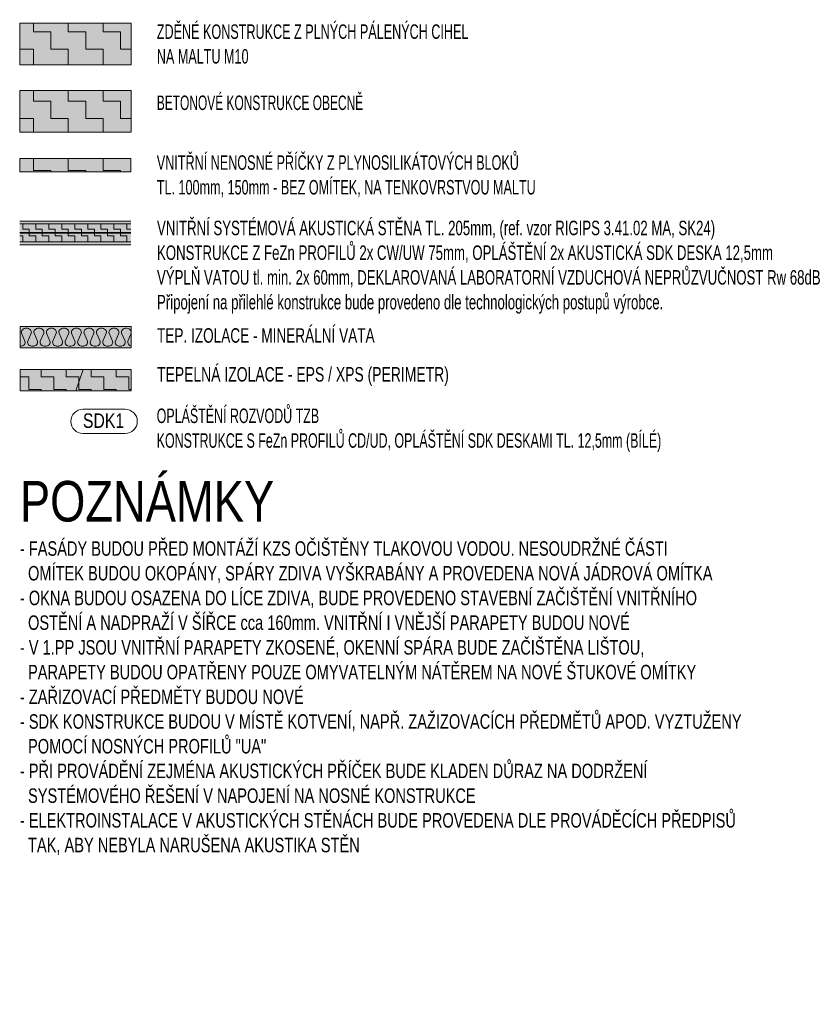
# Model space of a CAD drawing. Header units: millimetres. Extents: x -19372 to 59327, y -69634 to -42168.
# Tile 40 of 44: x 27030 to 33795, y -59849 to -51346. Entities that reach past the tile are written whole.
import ezdxf

# ---------------------------------------------------------------- set-up
doc = ezdxf.new("R2010")
doc.units = ezdxf.units.MM
doc.layers.add('XR$1$LEGENDA MATERIÁLŮ_1', color=7, linetype='Continuous', lineweight=25)
doc.styles.add('ARIAL', font='ARIAL.TTF')
doc.styles.add('ARIALNARROW', font='ARIALN.TTF')
pattern_1 = [(0, (300, 300), (150, 150), [150, -150]), (90, (300, 300), (-150, 150), [150, -150])]
pattern_2 = [(0, (112.5, 112.5), (56.25, 56.25), [56.25, -56.25]), (90, (112.5, 112.5), (-56.25, 56.25), [56.25, -56.25])]
pattern_3 = [(0, (216, 216), (108, 108), [108, -108]), (90, (216, 216), (-108, 108), [108, -108])]

# ---------------------------------------------------------------- blocks, each defined once
blk = doc.blocks.new('VZOROVÁ ČÁRA_0')
at = {"layer": 'XR$1$LEGENDA MATERIÁLŮ_1', "color": 250, "linetype": 'Continuous', "lineweight": 13}
for p, q in [((27075.6, -54123.4), (27046.2, -54053.7)), ((27100.2, -54123.4), (27129.6, -54053.7)), ((27183.6, -54123.4), (27154.2, -54053.7)), ((27208.2, -54123.4), (27237.6, -54053.7)), ((27291.6, -54123.4), (27262.2, -54053.7)), ((27316.2, -54123.4), (27345.6, -54053.7)), ((27399.6, -54123.4), (27370.2, -54053.7)), ((27424.2, -54123.4), (27453.6, -54053.7)), ((27507.6, -54123.4), (27478.2, -54053.7)), ((27532.2, -54123.4), (27561.6, -54053.7)), ((27615.6, -54123.4), (27586.2, -54053.7)), ((27640.2, -54123.4), (27669.6, -54053.7)), ((27723.6, -54123.4), (27694.2, -54053.7)), ((27748.2, -54123.4), (27777.6, -54053.7)), ((27831.6, -54123.4), (27802.2, -54053.7)), ((27856.2, -54123.4), (27885.6, -54053.7)), ((27939.6, -54123.4), (27910.2, -54053.7)), ((27964.2, -54123.4), (27993.6, -54053.7))]:
    blk.add_line(p, q, dxfattribs=at)
for centre, start_param, end_param in [((27087.9, -54044.7), 1.570796, 3.410373), ((27087.9, -54044.7), 6.014405, 7.853982), ((27195.9, -54044.7), 1.570796, 3.410373), ((27195.9, -54044.7), 6.014405, 7.853982), ((27303.9, -54044.7), 1.570796, 3.410373), ((27303.9, -54044.7), 6.014405, 7.853982), ((27411.9, -54044.7), 1.570796, 3.410373), ((27411.9, -54044.7), 6.014405, 7.853982), ((27519.9, -54044.7), 1.570796, 3.410373), ((27519.9, -54044.7), 6.014405, 7.853982), ((27627.9, -54044.7), 1.570796, 3.410373), ((27627.9, -54044.7), 6.014405, 7.853982), ((27735.9, -54044.7), 1.570796, 3.410373), ((27735.9, -54044.7), 6.014405, 7.853982), ((27843.9, -54044.7), 1.570796, 3.410373), ((27843.9, -54044.7), 6.014405, 7.853982), ((27951.9, -54044.7), 1.570796, 3.410373), ((27951.9, -54044.7), 6.519437, 7.853982), ((27951.9, -54044.7), -0.268781, -0.236251), ((27033.9, -54132.4), 4.712389, 6.553711), ((27141.9, -54132.4), 2.871067, 4.712389), ((27141.9, -54132.4), 4.712389, 6.553711), ((27249.9, -54132.4), 2.871067, 4.712389), ((27249.9, -54132.4), 4.712389, 6.553711), ((27357.9, -54132.4), 2.871067, 4.712389), ((27357.9, -54132.4), 4.712389, 6.553711), ((27465.9, -54132.4), 2.871067, 4.712389), ((27465.9, -54132.4), 4.712389, 6.553711), ((27573.9, -54132.4), 2.871067, 4.712389), ((27573.9, -54132.4), 4.712389, 6.553711), ((27681.9, -54132.4), 2.871067, 4.712389), ((27681.9, -54132.4), 4.712389, 6.553711), ((27789.9, -54132.4), 2.871067, 4.712389), ((27789.9, -54132.4), 4.712389, 6.553711), ((27897.9, -54132.4), 2.871067, 4.712389), ((27897.9, -54132.4), 4.712389, 6.553711), ((28005.9, -54132.4), 2.871067, 4.430909)]:
    blk.add_ellipse(centre, major_axis=(43.2, 0), ratio=0.787037, start_param=start_param, end_param=end_param, dxfattribs=at)

msp = doc.modelspace()

# ---------------------------------------------------------------- hatches: boundary and pattern name
at = {"layer": 'XR$1$LEGENDA MATERIÁLŮ_1', "linetype": 'Continuous', "lineweight": 13}
for color, points in [(11, [(27032.1, -51736.5), (27992.1, -51736.5), (27992.1, -51376.5), (27032.1, -51376.5)]), (11, [(27992.1, -51957), (27032.1, -51957), (27032.1, -52317), (27992.1, -52317)]), (11, [(27990.3, -52544.1), (27030.3, -52544.1), (27030.3, -52659.1), (27990.3, -52659.1)]), (92, [(27030.3, -53185), (27990.3, -53185), (27990.3, -53110), (27030.3, -53110)]), (92, [(27030.3, -53190), (27030.3, -53265), (27990.3, -53265), (27990.3, -53190)]), (11, [(27033.9, -54551.9), (27513.9, -54551.9), (27578.1, -54367.9), (27033.9, -54367.9)]), (11, [(27513.9, -54551.9), (27993.9, -54551.9), (27993.9, -54367.9), (27578.1, -54367.9)])]:
    msp.add_hatch(color=color, dxfattribs=at).paths.add_polyline_path(points, flags=0)
h = msp.add_hatch(dxfattribs=at)
h.set_pattern_fill('VZOR', scale=150, style=0, pattern_type=2)
h.set_pattern_definition(pattern_1)
h.paths.add_polyline_path([(27032.1, -51736.5), (27992.1, -51736.5), (27992.1, -51376.5), (27032.1, -51376.5)], flags=0)
h = msp.add_hatch(dxfattribs=at)
h.set_pattern_fill('VZOR', scale=150, style=0, pattern_type=2)
h.set_pattern_definition(pattern_1)
h.paths.add_polyline_path([(27992.1, -51957), (27032.1, -51957), (27032.1, -52317), (27992.1, -52317)], flags=0)
h = msp.add_hatch(dxfattribs=at)
h.set_pattern_fill('VZOR', scale=150, style=0, pattern_type=2)
h.set_pattern_definition(pattern_1)
h.paths.add_polyline_path([(27990.3, -52544.1), (27030.3, -52544.1), (27030.3, -52659.1), (27990.3, -52659.1)], flags=0)
for color, points in [(92, [(27030.3, -53110), (27990.3, -53110), (27990.3, -53085), (27030.3, -53085)]), (92, [(27990.3, -53185), (27030.3, -53185), (27030.3, -53190), (27990.3, -53190)]), (92, [(27030.3, -53265), (27030.3, -53290), (27990.3, -53290), (27990.3, -53265)]), (11, [(27033.9, -53996.6), (27033.9, -54180.6), (27993.9, -54180.6), (27993.9, -53996.6)])]:
    msp.add_hatch(color=color, dxfattribs=at).paths.add_polyline_path(points)
h = msp.add_hatch(dxfattribs=at)
h.set_pattern_fill('VZOR', scale=56.25, style=0, pattern_type=2)
h.set_pattern_definition(pattern_2)
h.paths.add_polyline_path([(27030.3, -53185), (27990.3, -53185), (27990.3, -53110), (27030.3, -53110)], flags=0)
h = msp.add_hatch(dxfattribs=at)
h.set_pattern_fill('VZOR', scale=56.25, style=0, pattern_type=2)
h.set_pattern_definition(pattern_2)
h.paths.add_polyline_path([(27030.3, -53190), (27030.3, -53265), (27990.3, -53265), (27990.3, -53190)], flags=0)
h = msp.add_hatch(dxfattribs=at)
h.set_pattern_fill('VZOR', scale=108, style=0, pattern_type=2)
h.set_pattern_definition(pattern_3)
h.paths.add_polyline_path([(27033.9, -54551.9), (27513.9, -54551.9), (27578.1, -54367.9), (27033.9, -54367.9)], flags=0)
h = msp.add_hatch(dxfattribs=at)
h.set_pattern_fill('VZOR', scale=108, style=0, pattern_type=2)
h.set_pattern_definition(pattern_3)
h.paths.add_polyline_path([(27513.9, -54551.9), (27993.9, -54551.9), (27993.9, -54367.9), (27578.1, -54367.9)], flags=0)

# ---------------------------------------------------------------- linework, layer by layer
at = {"layer": 'XR$1$LEGENDA MATERIÁLŮ_1', "color": 14, "linetype": 'Continuous', "lineweight": 13}
for p, q in [((27992.1, -51376.5), (27032.1, -51376.5)), ((27032.1, -51736.5), (27032.1, -51376.5)), ((27992.1, -51736.5), (27992.1, -51376.5)), ((27032.1, -51736.5), (27992.1, -51736.5)), ((27992.1, -51957), (27032.1, -51957)), ((27032.1, -52317), (27032.1, -51957)), ((27992.1, -52317), (27992.1, -51957)), ((27032.1, -52317), (27992.1, -52317)), ((27990.3, -52544.1), (27030.3, -52544.1)), ((27030.3, -52659.1), (27030.3, -52544.1)), ((27990.3, -52659.1), (27990.3, -52544.1)), ((27030.3, -52659.1), (27990.3, -52659.1)), ((27990.3, -53085), (27030.3, -53085)), ((27030.3, -53290), (27990.3, -53290)), ((27993.9, -53996.6), (27033.9, -53996.6)), ((27033.9, -53996.6), (27993.9, -53996.6)), ((27033.9, -54180.6), (27033.9, -53996.6)), ((27033.9, -53996.6), (27033.9, -54180.6)), ((27993.9, -54180.6), (27993.9, -53996.6)), ((27993.9, -53996.6), (27993.9, -54180.6)), ((27033.9, -54180.6), (27993.9, -54180.6)), ((27993.9, -54180.6), (27033.9, -54180.6)), ((27993.9, -54367.9), (27033.9, -54367.9)), ((27033.9, -54367.9), (27993.9, -54367.9)), ((27033.9, -54551.9), (27033.9, -54367.9)), ((27033.9, -54367.9), (27033.9, -54551.9)), ((27993.9, -54551.9), (27993.9, -54367.9)), ((27993.9, -54367.9), (27993.9, -54551.9)), ((27033.9, -54551.9), (27993.9, -54551.9)), ((27993.9, -54551.9), (27033.9, -54551.9))]:
    msp.add_line(p, q, dxfattribs=at)
at = {"layer": 'XR$1$LEGENDA MATERIÁLŮ_1', "color": 250, "linetype": 'Continuous', "lineweight": 13}
for p, q in [((27030.3, -53110), (27990.3, -53110)), ((27990.3, -53110), (27030.3, -53110)), ((27030.3, -53185), (27990.3, -53185)), ((27990.3, -53185), (27030.3, -53185)), ((27030.3, -53190), (27990.3, -53190)), ((27990.3, -53190), (27030.3, -53190)), ((27030.3, -53265), (27990.3, -53265)), ((27990.3, -53265), (27030.3, -53265)), ((27513.9, -54551.9), (27578.1, -54367.9))]:
    msp.add_line(p, q, dxfattribs=at)
at = {"layer": 'XR$1$LEGENDA MATERIÁLŮ_1', "color": 7, "linetype": 'Continuous', "lineweight": 13}
for p, q in [((27941.2, -54710.7), (27576.2, -54710.7)), ((27941.2, -54919), (27576.2, -54919))]:
    msp.add_line(p, q, dxfattribs=at)
for centre, start, end in [((27576.2, -54814.9), 90, 270), ((27941.2, -54814.9), 270, 90)]:
    msp.add_arc(centre, 104.2, start, end, dxfattribs=at)

# ---------------------------------------------------------------- block references
at = {"layer": 'XR$1$LEGENDA MATERIÁLŮ_1', "color": 250, "linetype": 'Continuous', "lineweight": 13}
msp.add_blockref('VZOROVÁ ČÁRA_0', (0, 0), dxfattribs=at)

# ---------------------------------------------------------------- texts
at = {"layer": 'XR$1$LEGENDA MATERIÁLŮ_1', "color": 7, "linetype": 'Continuous', "lineweight": 200, "insert": (28213.9, -51386.8), "char_height": 125, "width": 2754.67, "attachment_point": 1, "line_spacing_factor": 1.024096, "style": 'ARIALNARROW'}
msp.add_mtext('\\W0.76;ZDĚNÉ KONSTRUKCE Z PLNÝCH PÁLENÝCH CIHEL\\PNA MALTU M10', dxfattribs=at)
at = {"layer": 'XR$1$LEGENDA MATERIÁLŮ_1', "color": 7, "linetype": 'Continuous', "lineweight": 25, "char_height": 125, "attachment_point": 7, "style": 'ARIALNARROW'}
for s, insert, width in [('\\W0.72;BETONOVÉ KONSTRUKCE OBECNĚ', (28213.9, -52128.1), 1814.804), ('\\W0.82;TEP. IZOLACE - MINERÁLNÍ VATA', (28215.6, -54137.5), 1921.683), ('\\W0.84;TEPELNÁ IZOLACE - EPS / XPS (PERIMETR)', (28215.6, -54508.8), 2581.404)]:
    msp.add_mtext(s, dxfattribs=dict(at, insert=insert, width=width))
at = {"layer": 'XR$1$LEGENDA MATERIÁLŮ_1', "color": 7, "linetype": 'Continuous', "lineweight": 50, "char_height": 125, "attachment_point": 1, "line_spacing_factor": 1.024096, "style": 'ARIALNARROW'}
for s, insert, width in [('\\W0.76;VNITŘNÍ NENOSNÉ PŘÍČKY Z PLYNOSILIKÁTOVÝCH BLOKŮ\\PTL. 100mm, 150mm - BEZ OMÍTEK, NA TENKOVRSTVOU MALTU', (28213.9, -52517.4), 3674.058), ('\\W0.86;VNITŘNÍ SYSTÉMOVÁ AKUSTICKÁ STĚNA TL. 205mm, (ref. vzor RIGIPS 3.41.02 MA, SK24)\\PKONSTRUKCE Z FeZn PROFILŮ 2x CW/UW 75mm, OPLÁŠTĚNÍ 2x AKUSTICKÁ SDK DESKA 12,5mm\\PVÝPLŇ VATOU tl. min. 2x 60mm, DEKLAROVANÁ LABORATORNÍ VZDUCHOVÁ NEPRŮZVUČNOST Rw 68dB\\PPřipojení na přilehlé konstrukce bude provedeno dle technologických postupů výrobce.', (28215.6, -53082.5), 5915.812), ('\\W0.75;OPLÁŠTĚNÍ ROZVODŮ TZB\\PKONSTRUKCE S FeZn PROFILŮ CD/UD, OPLÁŠTĚNÍ SDK DESKAMI TL. 12,5mm (BÍLÉ)', (28212.9, -54704.5), 4796.84), ('\\W0.88;- FASÁDY BUDOU PŘED MONTÁŽÍ KZS OČIŠTĚNY TLAKOVOU VODOU. NESOUDRŽNÉ ČÁSTI\\P  OMÍTEK BUDOU OKOPÁNY, SPÁRY ZDIVA VYŠKRABÁNY A PROVEDENA NOVÁ JÁDROVÁ OMÍTKA\\P- OKNA BUDOU OSAZENA DO LÍCE ZDIVA, BUDE PROVEDENO STAVEBNÍ ZAČIŠTĚNÍ VNITŘNÍHO\\P  OSTĚNÍ A NADPRAŽÍ V ŠÍŘCE cca 160mm. VNITŘNÍ I VNĚJŠÍ PARAPETY BUDOU NOVÉ\\P- V 1.PP JSOU VNITŘNÍ PARAPETY ZKOSENÉ, OKENNÍ SPÁRA BUDE ZAČIŠTĚNA LIŠTOU,\\P  PARAPETY BUDOU OPATŘENY POUZE OMYVATELNÝM NÁTĚREM NA NOVÉ ŠTUKOVÉ OMÍTKY\\P- ZAŘIZOVACÍ PŘEDMĚTY BUDOU NOVÉ\\P- SDK KONSTRUKCE BUDOU V MÍSTĚ KOTVENÍ, NAPŘ. ZAŽIZOVACÍCH PŘEDMĚTŮ APOD. VYZTUŽENY\\P  POMOCÍ NOSNÝCH PROFILŮ "UA"\\P- PŘI PROVÁDĚNÍ ZEJMÉNA AKUSTICKÝCH PŘÍČEK BUDE KLADEN DŮRAZ NA DODRŽENÍ\\P  SYSTÉMOVÉHO ŘEŠENÍ V NAPOJENÍ NA NOSNÉ KONSTRUKCE\\P- ELEKTROINSTALACE V AKUSTICKÝCH STĚNÁCH BUDE PROVEDENA DLE PROVÁDĚCÍCH PŘEDPISŮ\\P  TAK, ABY NEBYLA NARUŠENA AKUSTIKA STĚN', (27032.1, -55850.6), 6320.914)]:
    msp.add_mtext(s, dxfattribs=dict(at, insert=insert, width=width))
at = {"layer": 'XR$1$LEGENDA MATERIÁLŮ_1', "color": 7, "linetype": 'Continuous', "lineweight": 13, "insert": (27576.2, -54873.2), "char_height": 125, "width": 413.84, "attachment_point": 7, "style": 'ARIAL'}
msp.add_mtext('\\W0.78;SDK1', dxfattribs=at)
at = {"layer": 'XR$1$LEGENDA MATERIÁLŮ_1', "color": 7, "linetype": 'Continuous', "lineweight": 70, "insert": (27032.1, -55684.8), "char_height": 350, "width": 2338.018, "attachment_point": 7, "style": 'ARIAL'}
msp.add_mtext('\\W0.80;POZNÁMKY', dxfattribs=at)

doc.saveas('drawing.dxf')
